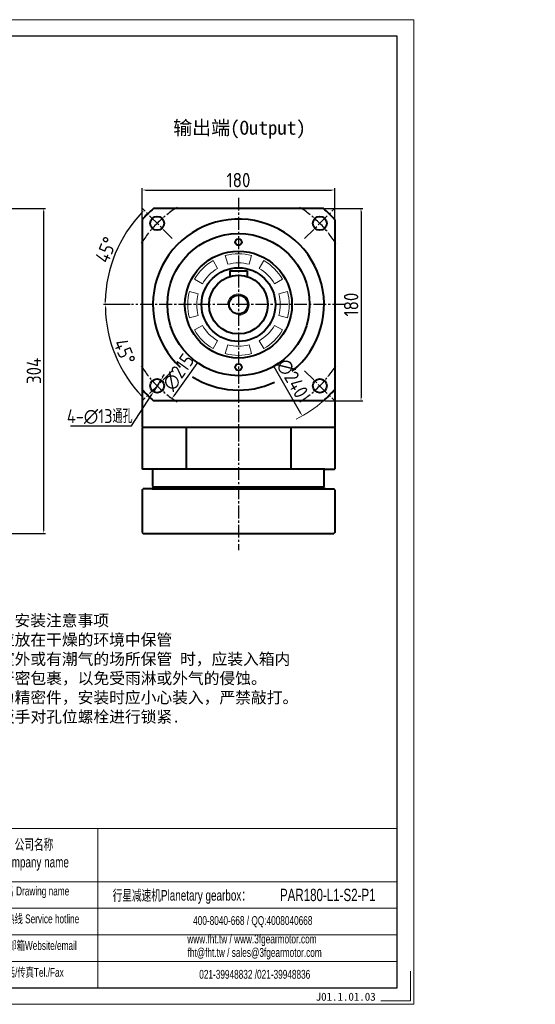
# Model space of a CAD drawing. Header units: millimetres. Extents: x 7 to 1423, y 5 to 926.
# Tile 5 of 5: x 941 to 1423, y 5 to 926. Entities that reach past the tile are written whole.
import ezdxf

# ---------------------------------------------------------------- set-up
doc = ezdxf.new("R2010")
doc.units = ezdxf.units.MM
doc.linetypes.add('点画线', pattern=[18, 12, -2, 2, -2])
doc.layers.add('6文字层', color=3, linetype='Continuous')
doc.layers.add('7中心线层', color=7, linetype='点画线')
for name, color, linetype, lineweight in [('SLD-0', 7, 'Continuous', 18), ('图框_外框线', 7, 'Continuous', 18), ('标注线', 3, 'Continuous', 15), ('粗实线', 7, 'Continuous', 40), ('细实线', 211, 'Continuous', 18)]:
    doc.layers.add(name, color=color, linetype=linetype, lineweight=lineweight)
doc.styles.add('工程字', font='gbenor.shx', dxfattribs={"bigfont": 'gbcbig.shx'})
doc.styles.add('标准', font='arial.ttf', dxfattribs={"width": 0.667})
doc.styles.add('样式 1', font='txt')
doc.dimstyles.new('ISO-25-5', dxfattribs={"dimtxt": 13.5, "dimasz": 3, "dimexe": 1.6, "dimexo": 1.3, "dimgap": 2.5, "dimtad": 1, "dimdec": 3, "dimtxsty": '工程字', "dimcen": 2.5, "dimadec": 0, "dimazin": 0, "dimtfac": 1, "dimtdec": 3, "dimtmove": 0, "dimatfit": 3, "dimfxl": 1, "dimarcsym": 0})
doc.dimstyles.new('ISO-25-6', dxfattribs={"dimtxt": 13, "dimasz": 3, "dimexe": 1.6, "dimexo": 1.3, "dimgap": 2, "dimtad": 1, "dimtih": 1, "dimtoh": 1, "dimdec": 3, "dimtxsty": '工程字', "dimcen": 2.5, "dimadec": 0, "dimazin": 0, "dimtfac": 1, "dimtdec": 3, "dimtmove": 0, "dimatfit": 3, "dimfxl": 1, "dimarcsym": 0})

# ---------------------------------------------------------------- blocks, each defined once
blk = doc.blocks.new('*D6')
at = {"layer": '6文字层', "color": 0, "lineweight": -2}
blk.add_line((1178.49, 601.43), (1203.55, 557.68), dxfattribs=at)
at = {"layer": '6文字层', "color": 0}
blk.add_solid([(1203.12, 557.43), (1203.99, 557.93), (1205.04, 555.08)], dxfattribs=at)
at = {"layer": 'Defpoints', "color": 0}
for p in [(1085.75, 763.33), (1205.04, 555.08)]:
    blk.add_point(p, dxfattribs=at)
at = {"layer": '6文字层', "color": 0, "insert": (1195.59, 590.19), "char_height": 13.5, "attachment_point": 5, "rotation": 299.80556, "style": '工程字'}
blk.add_mtext('∅240', dxfattribs=at)
blk = doc.blocks.new('*D7')
at = {"layer": '6文字层', "color": 0, "lineweight": -2}
for p, q in [((1074.5, 591.19), (1076.12, 593.72)), ((1072.89, 588.67), (1065.88, 577.71)), ((1045.5, 545.86), (1064.26, 575.19)), ((988.42, 545.86), (1045.5, 545.86))]:
    blk.add_line(p, q, dxfattribs=at)
at = {"layer": '6文字层', "color": 0}
for points in [[(1074.08, 591.46), (1074.92, 590.92), (1072.89, 588.67)], [(1064.68, 574.92), (1063.84, 575.46), (1065.88, 577.71)]]:
    blk.add_solid(points, dxfattribs=at)
at = {"layer": 'Defpoints', "color": 0}
for p in [(1072.89, 588.67), (1065.88, 577.71)]:
    blk.add_point(p, dxfattribs=at)
at = {"layer": '6文字层', "color": 0, "insert": (1015.64, 554.43), "char_height": 13, "attachment_point": 5, "style": '工程字'}
blk.add_mtext('4-∅13通孔', dxfattribs=at)
blk = doc.blocks.new('*D8')
at = {"layer": '6文字层', "color": 0, "lineweight": -2}
for p, q in [((1055.4, 739.88), (1055.4, 768)), ((1058.4, 766.4), (1232.4, 766.4)), ((1235.4, 739.88), (1235.4, 768))]:
    blk.add_line(p, q, dxfattribs=at)
at = {"layer": '6文字层', "color": 0}
for points in [[(1058.4, 766.9), (1058.4, 765.9), (1055.4, 766.4)], [(1232.4, 765.9), (1232.4, 766.9), (1235.4, 766.4)]]:
    blk.add_solid(points, dxfattribs=at)
at = {"layer": 'Defpoints', "color": 0}
for p in [(1235.4, 766.4), (1055.4, 738.58), (1235.4, 738.58)]:
    blk.add_point(p, dxfattribs=at)
at = {"layer": '6文字层', "color": 0, "insert": (1145.4, 775.65), "char_height": 13.5, "attachment_point": 5, "style": '工程字'}
blk.add_mtext('180', dxfattribs=at)
blk = doc.blocks.new('*D9')
at = {"layer": '6文字层', "color": 0, "lineweight": -2}
for p, q in [((1226.07, 749.2), (1261.58, 749.2)), ((1259.98, 746.2), (1259.98, 572.2)), ((1226.07, 569.2), (1261.58, 569.2))]:
    blk.add_line(p, q, dxfattribs=at)
at = {"layer": '6文字层', "color": 0}
for points in [[(1260.48, 746.2), (1259.48, 746.2), (1259.98, 749.2)], [(1259.48, 572.2), (1260.48, 572.2), (1259.98, 569.2)]]:
    blk.add_solid(points, dxfattribs=at)
at = {"layer": 'Defpoints', "color": 0}
for p in [(1224.77, 749.2), (1224.77, 569.2), (1259.98, 569.2)]:
    blk.add_point(p, dxfattribs=at)
at = {"layer": '6文字层', "color": 0, "insert": (1250.73, 659.2), "char_height": 13.5, "attachment_point": 5, "rotation": 90, "style": '工程字'}
blk.add_mtext('180', dxfattribs=at)
blk = doc.blocks.new('*D10')
at = {"layer": '6文字层', "color": 0, "lineweight": -2}
blk.add_line((1106.44, 604.16), (1085.03, 573.91), dxfattribs=at)
at = {"layer": '6文字层', "color": 0}
blk.add_solid([(1084.62, 574.19), (1085.44, 573.62), (1083.3, 571.46)], dxfattribs=at)
at = {"layer": 'Defpoints', "color": 0}
for p in [(1207.5, 746.95), (1083.3, 571.46)]:
    blk.add_point(p, dxfattribs=at)
at = {"layer": '6文字层', "color": 0, "insert": (1089.32, 595.98), "char_height": 13.5, "attachment_point": 5, "rotation": 54.71173, "style": '工程字'}
blk.add_mtext('∅215', dxfattribs=at)
blk = doc.blocks.new('*D31')
at = {"layer": '6文字层', "color": 0, "lineweight": -2}
for p, q in [((771.32, 749.2), (964.94, 749.2)), ((963.34, 448.2), (963.34, 746.2)), ((880.52, 445.2), (964.94, 445.2))]:
    blk.add_line(p, q, dxfattribs=at)
at = {"layer": '6文字层', "color": 0}
for points in [[(963.84, 746.2), (962.84, 746.2), (963.34, 749.2)], [(962.84, 448.2), (963.84, 448.2), (963.34, 445.2)]]:
    blk.add_solid(points, dxfattribs=at)
at = {"layer": 'Defpoints', "color": 0}
for p in [(770.02, 749.2), (963.34, 749.2), (879.22, 445.2)]:
    blk.add_point(p, dxfattribs=at)
at = {"layer": '6文字层', "color": 0, "insert": (954.09, 597.2), "char_height": 13.5, "attachment_point": 5, "rotation": 90, "style": '工程字'}
blk.add_mtext('304', dxfattribs=at)
blk = doc.blocks.new('*D38')
at = {"layer": '6文字层', "color": 0, "lineweight": -2}
blk.add_line((1044.1, 659.2), (1019.09, 659.2), dxfattribs=at)
blk.add_arc((1145.4, 659.2), 124.71, 136.37833, 178.62167, dxfattribs=at)
at = {"layer": '6文字层', "color": 0}
for points in [[(1055.48, 744.89), (1054.76, 745.59), (1057.21, 747.39)], [(1020.22, 662.21), (1021.22, 662.2), (1020.69, 659.2)]]:
    blk.add_solid(points, dxfattribs=at)
at = {"layer": 'Defpoints', "color": 0}
for p in [(1055.24, 749.36), (1083.53, 721.08), (1029.82, 706.06), (1045.4, 659.2), (1245.4, 659.2)]:
    blk.add_point(p, dxfattribs=at)
at = {"layer": '6文字层', "color": 0, "insert": (1021.63, 710.47), "char_height": 13.5, "attachment_point": 5, "rotation": 67.5, "style": '工程字'}
blk.add_mtext('45%%d', dxfattribs=at)
blk = doc.blocks.new('*D39')
at = {"layer": '6文字层', "color": 0, "lineweight": -2}
blk.add_line((1044.1, 659.2), (1019.29, 659.2), dxfattribs=at)
blk.add_arc((1145.4, 659.2), 124.51, 181.38059, 223.61941, dxfattribs=at)
at = {"layer": '6文字层', "color": 0}
for points in [[(1021.43, 656.21), (1020.43, 656.2), (1020.89, 659.2)], [(1054.9, 572.96), (1055.62, 573.66), (1057.36, 571.16)]]:
    blk.add_solid(points, dxfattribs=at)
at = {"layer": 'Defpoints', "color": 0}
for p in [(1045.4, 659.2), (1245.4, 659.2), (1024.7, 628.65), (1083.53, 597.33), (1055.24, 569.05)]:
    blk.add_point(p, dxfattribs=at)
at = {"layer": '6文字层', "color": 0, "insert": (1038.91, 615.1), "char_height": 13.5, "attachment_point": 5, "rotation": 292.5, "style": '工程字'}
blk.add_mtext('45%%d', dxfattribs=at)

msp = doc.modelspace()

# ---------------------------------------------------------------- linework, layer by layer
at = {"layer": '7中心线层', "color": 0}
for p, q in [((1145.397, 759.2039), (1145.397, 429.4707)), ((1245.397, 659.2039), (1045.397, 659.2039))]:
    msp.add_line(p, q, dxfattribs=at)
at = {"layer": '7中心线层'}
for p, q in [((1083.5251, 721.0757), (1055.2409, 749.36)), ((1207.2688, 721.0757), (1235.5531, 749.36)), ((1083.5251, 597.332), (1055.2409, 569.0477)), ((1207.2688, 597.332), (1235.5531, 569.0477))]:
    msp.add_line(p, q, dxfattribs=at)
for start, end in [(122.1816684, 147.8183316), (32.1816684, 57.8183316), (212.1816684, 237.8183316), (302.1816684, 327.8183316)]:
    msp.add_arc((1145.397, 659.2039), 107.5, start, end, dxfattribs=at)
at = {"layer": '图框_外框线'}
for p, q in [((121.9498, 169.0185), (1293.909, 169.0185)), ((1013.9337, 169.0185), (1013.9337, 20.1581)), ((121.9498, 119.3437), (1293.909, 119.3437)), ((234.2609, 94.5063), (1293.909, 94.5063)), ((234.2609, 69.6688), (1293.909, 69.6688)), ((234.2609, 44.8314), (1293.909, 44.8314))]:
    msp.add_line(p, q, dxfattribs=at)
at = {"layer": '图框_外框线', "color": 3}
msp.add_lwpolyline([(6.8917, 4.6519), (1309.4152, 4.6519), (1309.4152, 925.7221), (6.8917, 925.7221)], close=True, dxfattribs=at)
at = {"layer": '图框_外框线', "color": 3, "lineweight": 25}
msp.add_lwpolyline([(84.4228, 20.1581), (1293.909, 20.1581), (1293.909, 910.2159), (84.4228, 910.2159)], close=True, dxfattribs=at)
at = {"layer": '图框_外框线', "color": 3}
msp.add_lwpolyline([(1306.314, 35.6643), (1306.314, 7.7531), (1278.4028, 7.7531)], dxfattribs=at)
at = {"layer": '标注线', "color": 0}
for p, q in [((1125.897, 692.9789), (1121.647, 700.3401)), ((1135.303, 696.875), (1133.1031, 705.0853)), ((1155.4909, 696.875), (1157.6909, 705.0853)), ((1164.897, 692.9789), (1169.147, 700.3401)), ((1111.622, 678.7039), (1104.2608, 682.9539)), ((1179.172, 678.7039), (1186.5332, 682.9539)), ((1107.7259, 669.2978), (1099.5155, 671.4978)), ((1183.0681, 669.2978), (1191.2784, 671.4978)), ((1107.7259, 649.1099), (1099.5155, 646.91)), ((1183.0681, 649.1099), (1191.2784, 646.91)), ((1111.622, 639.7039), (1104.2608, 635.4539)), ((1179.172, 639.7039), (1186.5332, 635.4539)), ((1125.897, 625.4289), (1121.647, 618.0677)), ((1135.303, 621.5328), (1133.1031, 613.3224)), ((1155.4909, 621.5328), (1157.6909, 613.3224)), ((1164.897, 625.4289), (1169.147, 618.0677))]:
    msp.add_line(p, q, dxfattribs=at)
for radius, start, end in [(47.5, 120, 150), (47.5, 75, 105), (47.5, 30, 60), (39, 120, 150), (39, 75, 105), (39, 30, 60), (47.5, 165, 195), (39, 165, 195), (39, 345, 15), (47.5, 345, 15), (39, 210, 240), (39, 300, 330), (47.5, 210, 240), (47.5, 300, 330), (39, 255, 285), (47.5, 255, 285)]:
    msp.add_arc((1145.397, 659.2039), radius, start, end, dxfattribs=at)
at = {"layer": '粗实线'}
for p, q in [((1224.7695, 749.2039), (1066.0244, 749.2039)), ((1055.397, 738.5764), (1055.397, 579.8313)), ((1235.397, 738.5764), (1235.397, 579.8313)), ((1055.397, 579.8313), (1055.3969, 544.2039)), ((1235.397, 579.8313), (1235.3969, 544.2039)), ((1224.7695, 569.2039), (1066.0244, 569.2039)), ((1096.3434, 544.2039), (1055.3969, 544.2039)), ((1055.8969, 544.2039), (1055.3969, 543.7039)), ((1055.3969, 543.7039), (1055.3969, 505.7039)), ((1234.897, 544.2039), (1055.8969, 544.2039)), ((1194.4505, 544.2039), (1096.3434, 544.2039)), ((1096.3434, 544.2039), (1096.3434, 505.2039)), ((1235.3969, 544.2039), (1194.4505, 544.2039)), ((1194.4505, 544.2039), (1194.4505, 505.2039)), ((1234.897, 544.2039), (1235.397, 543.7039)), ((1235.397, 543.7039), (1235.397, 505.7039)), ((1055.8969, 505.2039), (1055.3969, 505.7039)), ((1064.597, 505.2039), (1055.8969, 505.2039)), ((1226.197, 505.2039), (1064.597, 505.2039)), ((1065.397, 489.2039), (1065.397, 504.4039)), ((1225.397, 489.2039), (1225.397, 504.4039)), ((1226.197, 505.2039), (1234.897, 505.2039)), ((1234.897, 505.2039), (1235.397, 505.7039)), ((1065.897, 488.7039), (1065.397, 489.2039)), ((1065.397, 488.2039), (1065.397, 487.5039)), ((1065.897, 488.7039), (1224.897, 488.7039)), ((1225.397, 489.2039), (1224.897, 488.7039)), ((1225.397, 488.2039), (1225.397, 487.5039)), ((1064.597, 486.7039), (1226.197, 486.7039))]:
    msp.add_line(p, q, dxfattribs=at)
at = {"layer": '粗实线', "color": 0}
for p, q in [((1137.397, 690.7039), (1137.397, 685.5145)), ((1137.397, 690.7039), (1153.397, 690.7039)), ((1153.397, 690.7039), (1153.397, 685.5145)), ((1065.397, 488.2039), (1065.897, 488.7039)), ((1065.397, 488.2039), (1065.397, 488.2039)), ((1225.397, 488.2039), (1224.897, 488.7039)), ((1225.397, 488.2039), (1225.397, 488.2039)), ((1055.397, 485.9039), (1056.197, 486.7039)), ((1055.397, 485.9039), (1055.397, 446.0039)), ((1064.597, 486.7039), (1056.197, 486.7039)), ((1226.197, 486.7039), (1234.597, 486.7039)), ((1235.397, 485.9039), (1234.597, 486.7039)), ((1235.397, 485.9039), (1235.397, 446.0039)), ((1055.397, 446.0039), (1056.197, 445.2039)), ((1056.197, 445.2039), (1234.597, 445.2039)), ((1235.397, 446.0039), (1234.597, 445.2039))]:
    msp.add_line(p, q, dxfattribs=at)
at = {"layer": '粗实线'}
for centre, radius in [((1069.383, 735.2178), 6.5), ((1221.4109, 735.2178), 6.5), ((1145.397, 659.2039), 66.5), ((1145.397, 717.7039), 3), ((1145.397, 600.7039), 3), ((1069.383, 583.1899), 6.5), ((1221.4109, 583.1899), 6.5)]:
    msp.add_circle(centre, radius, dxfattribs=at)
at = {"layer": '粗实线', "color": 0}
for radius in [50, 34.5, 27.5, 8.75]:
    msp.add_circle((1145.397, 659.2039), radius, dxfattribs=at)
at = {"layer": '粗实线'}
for centre, radius, start, end in [((1145.397, 659.2039), 120, 131.4096221, 138.5903779), ((1145.397, 659.2039), 120, 41.4096221, 48.5903779), ((1145.397, 659.2039), 120, 221.4096221, 228.5903779), ((1145.397, 659.2039), 120, 311.4096221, 318.5903779), ((1064.597, 504.4039), 0.8, 0, 90), ((1226.197, 504.4039), 0.8, 90, 180), ((1064.597, 487.5039), 0.8, 270, 0), ((1226.197, 487.5039), 0.8, 180, 270)]:
    msp.add_arc(centre, radius, start, end, dxfattribs=at)
at = {"layer": '粗实线', "color": 0}
for start, end in [(308.8984452, 227.1043105), (237.5994914, 294.9421605)]:
    msp.add_arc((1145.397, 659.2039), 80, start, end, dxfattribs=at)
at = {"layer": '细实线', "color": 0}
for radius, start, end in [(10, 270, 180), (120, 296.7796597, 311.4096221)]:
    msp.add_arc((1145.397, 659.2039), radius, start, end, dxfattribs=at)

# ---------------------------------------------------------------- texts
at = {"insert": (862.4843, 369.0902), "char_height": 10.8, "width": 339.849341, "attachment_point": 1}
msp.add_mtext('{\\fFangSong_GB2312|b0|i0|c134|p2;          \\C3;安装注意事项\\P1.本产品应放在干燥的环境中保管\\P2.若放在室外或有潮气的场所保管 时，应装入箱内用塑料袋严密包裹，以免受雨淋或外气的侵蚀。\\P3.本产品为精密件，安装时应小心装入，严禁敲打。并用扭力扳手对孔位螺栓进行锁紧.}', dxfattribs=at)
at = {"layer": '6文字层', "insert": (1217.5868, 15.4946), "char_height": 7.5, "width": 43.304423, "attachment_point": 1, "style": '样式 1'}
msp.add_mtext('J01.1.01.03', dxfattribs=at)
at = {"layer": 'SLD-0', "color": 1, "attachment_point": 2, "style": '标准'}
for s, insert, char_height, width in [('公司名称\\PCompany name', (954.1974, 159.2132), 9.934966, 128.626786), ('图名 Drawing name', (953.5183, 114.7652), 8.279138, 105.879284), ('  行星减速机Planetary gearbox：', (1089.8209, 111.5619), 9.934966, 156.253565), ('\\pxt5;PAR180-L1-S2-P1', (1228.8916, 112.7661), 11.590793, 109.563297), ('服务热线 Service hotline', (954.6923, 88.7317), 8.279138, 117.959694), ('400-8040-668 / QQ:4008040668', (1158.7762, 87.1497), 8.279138, 241.050494), ('網址/邮箱Website/email', (953.4032, 63.7879), 8.279138, 122.784938), ('www.fht.tw / www.3fgearmotor.com ', (1158.0128, 69.9054), 8.279138, 241.32185), ('\\pxt12;fht@fht.tw / sales@3fgearmotor.com ', (1160.536, 57.2984), 8.279138, 241.32185), ('電話/传真Tel./Fax', (951.5483, 38.6497), 8.279138, 124.261681), ('021-39948832 /021-39948836 ', (1160.6225, 36.8395), 8.279138, 184.267488)]:
    msp.add_mtext(s, dxfattribs=dict(at, insert=insert, char_height=char_height, width=width))
at = {"layer": '标注线', "color": 0, "insert": (1084.392, 831.1411), "char_height": 13, "width": 179.20046, "attachment_point": 1, "style": '工程字'}
msp.add_mtext('{\\fKaiTi_GB2312|b0|i0|c134|p49;输出端(Output)\\P}', dxfattribs=at)

# ---------------------------------------------------------------- dimensions: what is measured, and where the dimension line sits
at = {"layer": '6文字层', "color": 3}
dim = msp.add_linear_dim(base=(1235.397, 766.4031), p1=(1055.397, 738.5764), p2=(1235.397, 738.5764), dimstyle='ISO-25-5', override={"dimtxsty": '工程字'}, dxfattribs=at)
dim.commit()
dim.dimension.update_dxf_attribs({"geometry": '*D8', "text_midpoint": (1145.397, 775.6531)})
for p1, p2, picture, middle in [((1085.75, 763.3299), (1205.0439, 555.0778), '*D6', (1187.5662, 585.5889)), ((1207.4987, 746.9514), (1083.2952, 571.4564), '*D10', (1096.871, 590.6384))]:
    dim = msp.add_diameter_dim_2p(p1=p1, p2=p2, dimstyle='ISO-25-5', override={"dimtxsty": '工程字'}, dxfattribs=at)
    dim.commit()
    dim.dimension.update_dxf_attribs({"geometry": picture, "text_midpoint": middle, "dimtype": 163})
for base, p1, p2, picture, middle in [((963.3432, 749.2039), (879.2195, 445.2039), (770.0195, 749.2039), '*D31', (954.0932, 597.2039)), ((1259.9774, 569.2039), (1224.7695, 749.2039), (1224.7695, 569.2039), '*D9', (1250.7274, 659.2039))]:
    dim = msp.add_linear_dim(base=base, p1=p1, p2=p2, angle=90, dimstyle='ISO-25-5', override={"dimtxsty": '工程字'}, dxfattribs=at)
    dim.commit()
    dim.dimension.update_dxf_attribs({"geometry": picture, "text_midpoint": middle})
for base, line1, picture, middle in [((1029.8244, 706.0598), ((1083.5251, 721.0757), (1055.2409, 749.36)), '*D38', (1021.6344, 710.468)), ((1024.6978, 628.6509), ((1083.5251, 597.332), (1055.2409, 569.0477)), '*D39', (1038.9142, 615.0972))]:
    dim = msp.add_angular_dim_2l(base=base, line1=line1, line2=((1245.397, 659.2039), (1045.397, 659.2039)), dimstyle='ISO-25-5', dxfattribs=at)
    dim.commit()
    dim.dimension.update_dxf_attribs({"geometry": picture, "text_midpoint": middle})
dim = msp.add_diameter_dim_2p(p1=(1072.8859, 588.6653), p2=(1065.8801, 577.7145), text='4-<>通孔', dimstyle='ISO-25-6', dxfattribs=at)
dim.commit()
dim.dimension.update_dxf_attribs({"geometry": '*D7', "text_midpoint": (1015.6377, 545.8611), "dimtype": 163})

doc.saveas('drawing.dxf')
